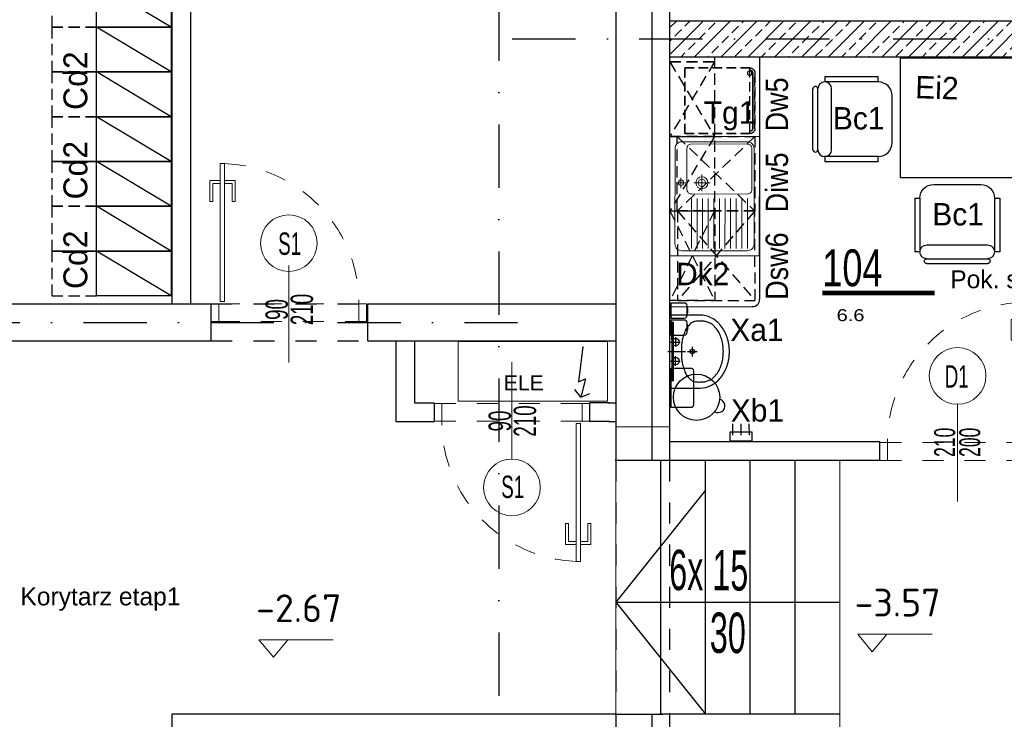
# Model space of a CAD drawing. Header units: millimetres. Extents: x 14495 to 271441, y -21035 to 2232.
# Tile 213 of 227: x 86145 to 86805, y 1009 to 1478. Entities that reach past the tile are written whole.
import ezdxf
from ezdxf.enums import TextEntityAlignment as Align

# ---------------------------------------------------------------- set-up
doc = ezdxf.new("R2010")
doc.units = ezdxf.units.MM
for name, pattern in [('0921-PX-TE-20-60$0$0921-X-AR-20-00-FA$0$DASHED2', [0.375, 0.25, -0.125]), ('DASHDOT', [1, 0.5, -0.25, 0, -0.25]), ('DASHED', [28.222222, 14.111111, -14.111111]), ('KRESKOWA2', [0.375, 0.25, -0.125])]:
    doc.linetypes.add(name, pattern=pattern)
for name, color, linetype in [('-- TECH  SYMBOLE', 1, 'Continuous'), ('-- TECH WYPOSAŻENIE', 2, 'Continuous'), ('_1_cienkie', 251, 'Continuous'), ('_A_widok', 1, 'Continuous'), ('_urządzenia_sanit', 1, 'Continuous'), ('a-cienka', 8, 'Continuous'), ('A-POW-NR', 1, 'Continuous'), ('a_HATCH', 9, 'Continuous'), ('A_KOTA', 7, 'Continuous'), ('A_L_PRZEK', 3, 'Continuous'), ('A_L_WIDOK', 1, 'Continuous'), ('A_opis', 1, 'Continuous'), ('A_OSIE', 252, 'DASHDOT'), ('A_PROJEKTOWANE', 3, 'Continuous'), ('A_SC_DZIAlOWE', 4, 'Continuous'), ('SC-PROJEKT', 3, 'Continuous'), ('TECH Meble', 1, 'Continuous'), ('TECH Wyp.drobne', 1, 'Continuous'), ('TRE_w_meble_medic_aranzacja', 1, 'Continuous')]:
    doc.layers.add(name, color=color, linetype=linetype)
for name, color, linetype, lineweight in [('A-DOOR-IDEN', 1, 'Continuous', 18), ('A_ARMATURA', 2, 'Continuous', 5), ('A_KOTY', 42, 'Continuous', 20), ('A_L_CIENKA', 251, 'Continuous', 5), ('A_solid', 252, 'Continuous', 0), ('A_Stolarka_drzwi', 1, 'Continuous', 9), ('M_drzwi', 1, 'Continuous', 5)]:
    doc.layers.add(name, color=color, linetype=linetype, lineweight=lineweight)
doc.layers.add('A-POW', color=2, linetype='Continuous', plot=False)
doc.styles.add('arial-tab', font='arial.ttf')
doc.styles.add('ARIAL1_2', font='arial.ttf', dxfattribs={"width": 1.2})
doc.styles.add('arialce', font='ARIALN.TTF')
doc.styles.add('AVAL', font='txt')
doc.styles.add('cent', font='swissel.ttf')
doc.styles.add('cg', font='GOTHIC.TTF')
doc.styles.add('iso', font='isocpeur.ttf', dxfattribs={"width": 1.2})
doc.styles.add('ROMANS', font='romans', dxfattribs={"width": 0.6})
doc.styles.add('switz721ltexbt', font='swissel.ttf')

# ---------------------------------------------------------------- blocks, each defined once
blk = doc.blocks.new('*U1998')
at = {"color": 1, "linetype": 'KRESKOWA2', "ltscale": 30}
blk.add_lwpolyline([(-20, 50), (-20, 80), (10, 80), (10, 50)], close=True, dxfattribs=at)
at = {"color": 2}
blk.add_lwpolyline([(10, 0), (10, 50), (-20, 50), (-20, 0)], close=True, dxfattribs=at)
at = {"color": 1}
blk.add_lwpolyline([(10, 0), (-20, 50)], dxfattribs=at)
blk = doc.blocks.new('DRZWI Z OSCIEZNICA NIEOKALAJACA 90')
at = {"linetype": 'DASHED'}
for p, q in [((-12, 5), (-12, 99)), ((0, 5), (0, 99))]:
    blk.add_line(p, q, dxfattribs=at)
at = {"ltscale": 0.05}
blk.add_line((-39.5, 52), (25.59, 52), dxfattribs=at)
for points in [[(-12, 99), (-12, 104), (0, 104), (0, 99)], [(93.91, 9.01), (1.43, 9.01), (1.43, 6.01), (93.91, 6.01)], [(-12, 0), (-12, 5), (0, 5), (0, 0)]]:
    blk.add_lwpolyline(points, close=True)
for points in [[(82.48, 9.01), (82.48, 16.01), (68.48, 16.01), (68.48, 14.01), (80.48, 14.01), (80.48, 9.01)], [(82.48, 6.01), (82.48, -0.99), (68.48, -0.99), (68.48, 1.01), (80.48, 1.01), (80.48, 6.01)]]:
    blk.add_lwpolyline(points)
at = {"linetype": 'DASHED'}
blk.add_arc((0, 5), 94, 2.44751, 90, dxfattribs=at)
blk = doc.blocks.new('KOTA')
for p, q in [((0, 0), (-11.77, 14.19)), ((-11.77, 14.19), (16.2, 14.19)), ((0, 0), (11.77, 14.19)), ((16.2, 14.19), (48.6, 14.19))]:
    blk.add_line(p, q)
at = {"layer": 'A_KOTA', "color": 6, "style": 'AVAL'}
blk.add_attdef('%%P0,00', (-11.32, 18.66), '', height=14.4, dxfattribs=at)
blk = doc.blocks.new('POW')
at = {"const_width": 5}
blk.add_lwpolyline([(125.3, 0), (0, 0)], dxfattribs=at)
at = {"style": 'switz721ltexbt'}
blk.add_attdef('001', (-1.8, 12.3), '', height=41.2, dxfattribs=at)
blk = doc.blocks.new('SSCVCFDSS')
blk.add_line((0, 50.02), (0, 0))
blk.add_circle((0, -19), 19)
at = {"style": 'ROMANS', "text_generation_flag": 4, "width": 0.6}
blk.add_attdef('FD1-8', text='', height=13, rotation=270, dxfattribs=at).set_placement((6.15, 55.19), align=Align.RIGHT)
for tag, p in [('200', (8.16, 25.47)), ('90', (-8.71, 25.47))]:
    blk.add_attdef(tag, text='', height=13, rotation=270, dxfattribs=at).set_placement(p, align=Align.MIDDLE)
blk.add_attdef('AL6C', text='', height=13, dxfattribs=at).set_placement((-0.56, -18.64), align=Align.MIDDLE)
blk = doc.blocks.new('ZMYWAK_JEDNOK')
for p, q in [((415, 520), (750, 520)), ((415, 482.5), (750, 482.5)), ((415, 445), (750, 445)), ((415, 407.5), (750, 407.5)), ((415, 370), (750, 370)), ((415, 332.5), (750, 332.5)), ((310, 270), (310, 160)), ((415, 295), (750, 295)), ((365, 215), (255, 215)), ((415, 257.5), (750, 257.5)), ((415, 220), (750, 220)), ((415, 182.5), (750, 182.5)), ((415, 145), (750, 145)), ((343, 75), (277, 75)), ((310, 42), (310, 108))]:
    blk.add_line(p, q)
blk.add_lwpolyline([(800, 0), (800, 600), (0, 600), (0, 0)], close=True)
for points in [[(765, 80), (765, 520, 0.414214), (720, 565), (80, 565, 0.414214), (35, 520), (35, 80, 0.414214), (80, 35), (720, 35, 0.414214)], [(355, 550), (80, 550, 0.414214), (50, 520), (50, 145, 0.414214), (80, 115), (355, 115, 0.414214), (385, 145), (385, 520, 0.414214)]]:
    blk.add_lwpolyline(points, format="xyb", close=True)
for centre, radius in [((310, 215), 40), ((310, 215), 25), ((310, 75), 18)]:
    blk.add_circle(centre, radius)
blk = doc.blocks.new('mała lodówka')
at = {"layer": '-- TECH WYPOSAŻENIE', "color": 2, "linetype": '0921-PX-TE-20-60$0$0921-X-AR-20-00-FA$0$DASHED2', "ltscale": 25}
blk.add_line((-22, 43.5), (22, 43.5), dxfattribs=at)
at = {"layer": '-- TECH WYPOSAŻENIE', "color": 1, "ltscale": 25}
for p, q in [((-18.5, 45.56), (18.5, 45.56)), ((18.5, 45.56), (-18.5, 45.56))]:
    blk.add_line(p, q, dxfattribs=at)
at = {"layer": '-- TECH WYPOSAŻENIE', "color": 2, "linetype": '0921-PX-TE-20-60$0$0921-X-AR-20-00-FA$0$DASHED2', "ltscale": 25}
for points in [[(22, 43.5), (22, 0), (-22, 0), (-22, 43.5, -0.414214), (-18.5, 47), (18.5, 47, -0.414214)], [(-22, 43.5), (-22, 0), (22, 0), (22, 43.5, 0.414214), (18.5, 47), (-18.5, 47, 0.414214)]]:
    blk.add_lwpolyline(points, format="xyb", close=True, dxfattribs=at)
at = {"layer": '-- TECH WYPOSAŻENIE', "color": 1, "ltscale": 25}
blk.add_circle((18.5, 43.5), 1.54, dxfattribs=at)
for centre, start, end in [((-18.5, 43.5), 90, 180), ((-18.5, 43.5), 90.00079, 180.00079), ((18.5, 43.5), 360, 90), ((18.5, 43.5), 0.00079, 90.00079)]:
    blk.add_arc(centre, 2.06, start, end, dxfattribs=at)
blk = doc.blocks.new('K.1.1')
at = {"color": 2}
for p, q in [((-20.38, 53), (20.38, 53)), ((-20.38, 49.77), (20.38, 49.77)), ((-28.5, 9.23), (-28.5, 45.15)), ((-25, 45.15), (-28.5, 45.15)), ((-25, 9.23), (-25, 45.15)), ((-20.38, 40.54), (20.38, 40.54)), ((25, 9.23), (25, 45.15)), ((28.5, 45.15), (25, 45.15)), ((28.5, 9.23), (28.5, 45.15)), ((-28.5, 9.23), (-25, 9.23)), ((25, 9.23), (28.5, 9.23)), ((-15.77, 0), (15.77, 0))]:
    blk.add_line(p, q, dxfattribs=at)
for centre, radius, start, end in [((-20.38, 51.38), 1.62, 90, 270), ((20.38, 51.38), 1.62, 270, 90), ((-20.38, 45.15), 4.62, 90, 270), ((20.38, 45.15), 4.62, 270, 90), ((-15.77, 9.23), 9.23, 180, 270), ((15.77, 9.23), 9.23, 270, 0)]:
    blk.add_arc(centre, radius, start, end, dxfattribs=at)
at = {"style": 'ROMANS', "flags": 1}
for tag, p in [('OPIS', (-154.94, 45.65)), ('WYMIARY', (-154.7, 27.93)), ('PRODUCENT', (-155.26, 9.38)), ('TYP', (-155.26, -12.3))]:
    blk.add_attdef(tag, p, '', height=10, dxfattribs=at)
blk = doc.blocks.new('wieszak krótki')
at = {"color": 2, "linetype": 'Continuous'}
for p, q in [((-1.58, 19.5), (-9.16, 19.5)), ((-1.58, 14), (-9.16, 14)), ((-1.58, 8.5), (-9.16, 8.5))]:
    blk.add_line(p, q, dxfattribs=at)
blk.add_lwpolyline([(-3.68, 6.5), (-3.68, 21.5), (2.21, 21.5), (2.21, 6.5)], close=True, dxfattribs=at)
blk = doc.blocks.new('umywalka')
at = {"layer": '_urządzenia_sanit', "color": 2, "linetype": 'Continuous'}
for p, q in [((331482.45, 871398.51), (331462.04, 871398.51)), ((331462.04, 871398.51), (331462.04, 871349.58)), ((331462.7, 871380.42), (331469.16, 871380.42)), ((331465.93, 871383.65), (331465.93, 871377.19)), ((331460.8, 871374.04), (331472.71, 871374.04)), ((331474.04, 871374.04), (331480.5, 871374.04)), ((331477.27, 871370.82), (331477.27, 871377.27)), ((331462.7, 871367.67), (331469.16, 871367.67)), ((331465.93, 871364.44), (331465.93, 871370.9)), ((331462.04, 871349.58), (331482.45, 871349.58))]:
    blk.add_line(p, q, dxfattribs=at)
for centre, radius in [((331465.93, 871380.42), 2.5), ((331477.27, 871374.04), 1.5), ((331465.93, 871367.67), 2.5)]:
    blk.add_circle(centre, radius, dxfattribs=at)
for centre, radius, start, end in [((331482.45, 871382.64), 15.87, 62.69109, 90), ((331483.43, 871383.56), 11.77, 135.44667, 141.62429), ((331486.24, 871380.79), 15.71, 130.0998, 135.44667), ((331483.15, 871384.46), 10.92, 123.1945, 130.0998), ((331479.37, 871390.23), 4.02, 111.79855, 123.1945), ((331479.17, 871390.73), 3.48, 101.20081, 111.79855), ((331482.2, 871375.47), 19.04, 96.67534, 101.20081), ((331481.63, 871380.31), 14.16, 90.00441, 96.67534), ((331481.63, 871356.57), 37.9, 85.92795, 90.00441), ((331483.49, 871382.66), 11.75, 74.20799, 85.92795), ((331482.48, 871379.1), 15.45, 63.9928, 74.20799), ((331485.42, 871385.12), 8.75, 46.19236, 63.9928), ((331480.31, 871378.49), 20.54, 38.73721, 62.69109), ((331478.68, 871378.1), 18.48, 33.96875, 46.19236), ((331476.95, 871375.8), 24.84, 18.38111, 38.73721), ((331540.18, 871362.69), 72.36, 162.37933, 163.96662), ((331513.86, 871371.05), 44.74, 159.75114, 162.37933), ((331501.13, 871375.75), 31.17, 156.60224, 159.75114), ((331481.83, 871384.1), 10.15, 148.38399, 156.60224), ((331485.96, 871381.56), 14.99, 141.62429, 148.38399), ((331476.09, 871376.35), 21.61, 24.78058, 33.96875), ((331475.72, 871376.18), 22.01, 15.67749, 24.78058), ((331496.08, 871375.82), 26.18, 173.7185, 177.74026), ((331844.52, 871337.47), 376.71, 173.26211, 173.7185), ((331473.33, 871381.32), 2.94, 168.09641, 173.26211), ((331480.91, 871379.72), 10.69, 163.96662, 168.09641), ((331468.42, 871374.13), 29.6, 7.7962, 15.67749), ((331467.78, 871374.04), 30.24, 0, 7.7962), ((331471.67, 871374.04), 30.41, 0, 18.38111), ((331531.1, 871374.44), 61.22, 177.74026, 180.36982), ((331531.1, 871373.65), 61.22, 179.63018, 182.25974), ((331467.78, 871374.04), 30.24, 352.2038, 0), ((331471.67, 871374.04), 30.41, 341.61889, 0), ((331496.08, 871372.27), 26.18, 182.25974, 186.2815), ((331844.52, 871410.62), 376.71, 186.2815, 186.73789), ((331473.33, 871366.77), 2.94, 186.73789, 191.90359), ((331480.91, 871368.37), 10.69, 191.90359, 196.03338), ((331540.18, 871385.4), 72.36, 196.03338, 197.62067), ((331475.72, 871371.91), 22.01, 335.21942, 344.32251), ((331468.42, 871373.96), 29.6, 344.32251, 352.2038), ((331513.86, 871377.04), 44.74, 197.62067, 200.24886), ((331501.13, 871372.34), 31.17, 200.24886, 203.39776), ((331481.83, 871363.99), 10.15, 203.39776, 211.61601), ((331485.96, 871366.53), 14.99, 211.61601, 218.37571), ((331478.68, 871369.99), 18.48, 313.80764, 326.03125), ((331476.09, 871371.74), 21.61, 326.03125, 335.21942), ((331476.95, 871372.29), 24.84, 321.26279, 341.61889), ((331483.43, 871364.53), 11.77, 218.37571, 224.55333), ((331486.24, 871367.3), 15.71, 224.55333, 229.9002), ((331483.15, 871363.63), 10.92, 229.9002, 236.8055), ((331479.37, 871357.86), 4.02, 236.8055, 248.20145), ((331479.17, 871357.36), 3.48, 248.20145, 258.79919), ((331482.2, 871372.62), 19.04, 258.79919, 263.32466), ((331481.63, 871367.78), 14.16, 263.32466, 269.99559), ((331481.63, 871391.52), 37.9, 269.99559, 274.07205), ((331483.49, 871365.43), 11.75, 274.07205, 285.79201), ((331482.48, 871368.99), 15.45, 285.79201, 296.0072), ((331485.42, 871362.97), 8.75, 296.0072, 313.80764), ((331480.31, 871369.6), 20.54, 297.30891, 321.26279), ((331482.45, 871365.45), 15.87, 270, 297.30891)]:
    blk.add_arc(centre, radius, start, end, dxfattribs=at)

msp = doc.modelspace()

# ---------------------------------------------------------------- hatches: boundary and pattern name
at = {"layer": 'a_HATCH', "linetype": 'Continuous', "lineweight": 13}
h = msp.add_hatch(dxfattribs=at)
h.set_pattern_fill('ANSI33', color=256, scale=2, style=0)
h.set_pattern_definition([(45, (-1680.873, -1782.056), (-8.9802561, 8.9802561), []), (45, (-1671.893, -1782.056), (-8.9802561, 8.9802561), [6.35, -3.175])])
h.paths.add_polyline_path([(86580.29, 1476.74), (86580.29, 1452.74), (86894.79, 1452.74), (86894.79, 1182.24), (86928.79, 1182.24), (86928.79, 1207.21), (86919.79, 1207.21), (86919.79, 1452.74), (87089.79, 1452.74), (87089.79, 1207.24), (87048.79, 1207.24), (87048.79, 1182.24), (87114.79, 1182.24), (87114.79, 1452.74), (87471.72, 1452.74), (87471.72, 1476.74)])

# ---------------------------------------------------------------- linework, layer by layer
at = {"layer": '-- TECH WYPOSAŻENIE', "color": 1, "linetype": 'KRESKOWA2', "ltscale": 30}
for p, q in [((86610.4, 1452.74), (86610.48, 1289.4)), ((86580.3, 1449.23), (86610.3, 1449.26)), ((86610.3, 1449.26), (86580.3, 1449.23)), ((86580.34, 1449.25), (86610.39, 1399.28)), ((86610.34, 1449.28), (86580.39, 1399.25)), ((86580.39, 1399.25), (86610.39, 1399.28)), ((86610.39, 1399.28), (86580.39, 1399.25)), ((86610.38, 1399.29), (86580.44, 1349.25)), ((86580.44, 1349.38), (86610.44, 1349.4)), ((86580.45, 1349.38), (86610.5, 1289.4)), ((86610.44, 1349.4), (86580.5, 1289.38)), ((86610.48, 1289.4), (86580.48, 1289.38))]:
    msp.add_line(p, q, dxfattribs=at)
at = {"layer": '-- TECH WYPOSAŻENIE', "color": 252, "linetype": 'KRESKOWA2', "ltscale": 30}
for p, q in [((86585.38, 1399.29), (86637.4, 1349.31)), ((86637.38, 1399.3), (86585.4, 1349.28)), ((86585.44, 1349.38), (86637.49, 1289.43)), ((86637.44, 1349.43), (86585.49, 1289.38))]:
    msp.add_line(p, q, dxfattribs=at)
at = {"layer": '-- TECH WYPOSAŻENIE', "color": 2}
msp.add_lwpolyline([(86814.79, 1371.72), (86814.79, 1451.72), (86734.79, 1451.72), (86734.79, 1371.72)], close=True, dxfattribs=at)
at = {"layer": '-- TECH WYPOSAŻENIE', "color": 252, "linetype": 'KRESKOWA2', "ltscale": 30}
for points in [[(86585.38, 1399.29), (86637.38, 1399.3), (86637.4, 1349.31), (86585.4, 1349.28)], [(86637.44, 1349.43), (86585.44, 1349.38), (86585.49, 1289.38), (86637.49, 1289.43)]]:
    msp.add_lwpolyline(points, close=True, dxfattribs=at)
at = {"layer": '_1_cienkie', "linetype": 'DASHED'}
for p, q in [((86273.12, 1287.24), (86378.12, 1287.24)), ((86273.12, 1262.24), (86378.12, 1262.24)), ((86544.29, 1182.29), (86544.29, 1012.29)), ((86580.29, 1182.24), (86580.29, 1012.24))]:
    msp.add_line(p, q, dxfattribs=at)
at = {"layer": '_A_widok'}
for p, q in [((86604.29, 1162.24), (86544.29, 1087.24)), ((86544.29, 1087.24), (86694.29, 1087.24)), ((86544.29, 1087.24), (86604.29, 1012.24))]:
    msp.add_line(p, q, dxfattribs=at)
at = {"layer": '_A_widok', "lineweight": 0}
for points in [[(86438.59, 1221.97), (86538.59, 1221.97), (86538.59, 1261.97), (86438.59, 1261.97), (86438.59, 1221.97)], [(86544.29, 1012.24), (86544.29, 1182.24)], [(86694.29, 1012.24), (86694.29, 1182.24)]]:
    msp.add_lwpolyline(points, dxfattribs=at)
at = {"layer": '_A_widok'}
for points in [[(86574.29, 1012.24), (86574.29, 1182.24)], [(86604.29, 1012.24), (86604.29, 1182.24)], [(86634.29, 1012.24), (86634.29, 1182.24)], [(86664.29, 1012.24), (86664.29, 1182.24)]]:
    msp.add_lwpolyline(points, dxfattribs=at)
at = {"layer": 'a-cienka'}
for p, q in [((86568.29, 1766.74), (86568.29, 1182.24)), ((86568.29, 1012.24), (86568.29, 290.68))]:
    msp.add_line(p, q, dxfattribs=at)
at = {"layer": 'A_L_CIENKA'}
msp.add_line((86544.29, 1204.63), (86580.29, 1204.63), dxfattribs=at)
at = {"layer": 'A_L_PRZEK'}
for p, q in [((86543.79, 1182.29), (86580.29, 1182.29)), ((86544.29, 1012.24), (86575.79, 1012.24))]:
    msp.add_line(p, q, dxfattribs=at)
at = {"layer": 'A_L_WIDOK'}
msp.add_line((86520.75, 1224.66), (86526.7, 1227.06), dxfattribs=at)
msp.add_lwpolyline([(86522.16, 1258.62), (86519.25, 1234.92), (86523.97, 1236.84), (86520.75, 1224.66), (86516.72, 1229.7)], dxfattribs=at)
at = {"layer": 'A_OSIE', "ltscale": 85}
for p, q in [((86465.76, 2088.19), (86465.76, -586.42)), ((86474.79, 1464.74), (88189.76, 1464.74)), ((86474.79, 1464.74), (88189.76, 1464.74)), ((82272.89, 1274.74), (86478.26, 1274.74))]:
    msp.add_line(p, q, dxfattribs=at)
at = {"layer": 'A_PROJEKTOWANE'}
for p, q in [((86580.29, 1778.74), (86580.29, 1182.24)), ((86544.29, 1766.74), (86544.29, 1182.24)), ((86580.29, 1476.74), (87921.58, 1476.74)), ((86580.29, 1452.74), (86894.79, 1452.74)), ((86076.95, 1287.24), (86274.12, 1287.24)), ((86273.12, 1262.24), (86273.12, 1287.24)), ((86378.12, 1262.24), (86378.12, 1287.24)), ((86378.12, 1287.24), (86544.29, 1287.24)), ((86076.95, 1262.24), (86274.12, 1262.24)), ((86378.12, 1262.24), (86544.29, 1262.24)), ((86544.29, 1012.24), (86544.29, 326.68)), ((86580.29, 1012.24), (86580.29, 290.68))]:
    msp.add_line(p, q, dxfattribs=at)
at = {"layer": 'A_SC_DZIAlOWE'}
for p, q in [((86246.79, 1742.74), (86246.79, 1287.24)), ((86259.29, 1742.74), (86259.29, 1287.24)), ((86396.79, 1262.24), (86396.79, 1208.24)), ((86409.29, 1262.24), (86409.29, 1220.74)), ((86409.29, 1220.74), (86422.58, 1220.74)), ((86422.58, 1220.74), (86422.58, 1208.24)), ((86539.88, 1220.74), (86526.58, 1220.74)), ((86526.58, 1220.74), (86526.58, 1208.24)), ((86539.29, 1220.74), (86544.29, 1220.74)), ((86396.79, 1208.24), (86409.29, 1208.24)), ((86409.29, 1208.24), (86422.58, 1208.24)), ((86539.88, 1208.24), (86526.58, 1208.24)), ((86539.29, 1208.24), (86544.29, 1208.24)), ((86721.21, 1194.74), (86580.29, 1194.74)), ((86721.21, 1182.24), (86721.21, 1194.74)), ((86721.21, 1182.24), (86580.29, 1182.24)), ((86544.29, 1012.29), (86246.79, 1012.29)), ((86246.79, 1012.29), (86246.79, 987.79)), ((86694.29, 1012.24), (86573.79, 1012.24))]:
    msp.add_line(p, q, dxfattribs=at)
at = {"layer": 'A_solid', "linetype": 'Continuous'}
msp.add_line((86694.29, 1012.24), (86694.29, 999.74), dxfattribs=at)
at = {"layer": 'SC-PROJEKT', "color": 2, "linetype": 'Continuous', "lineweight": -3}
for p, q in [((86640.48, 1452.74), (86640.57, 1290.26)), ((86640.48, 1452.74), (86640.57, 1290.26)), ((86580.28, 1285.24), (86635.57, 1285.26)), ((86580.28, 1285.24), (86635.57, 1285.26))]:
    msp.add_line(p, q, dxfattribs=at)
msp.add_arc((86635.57, 1290.26), 5, 270.01995, 0.01822, dxfattribs=at)
msp.add_arc((86635.57, 1290.26), 5, 270.01995, 0.01822, dxfattribs=at)
at = {"layer": 'TECH Wyp.drobne', "color": 1}
for points in [[(86591.81, 1285.9), (86591.81, 1279.4, -0.414214), (86589.81, 1277.4), (86581.31, 1277.41), (86581.31, 1287.91), (86589.81, 1287.9, -0.414214)], [(86591.81, 1285.9), (86591.81, 1279.4, -0.414214), (86589.81, 1277.4), (86581.31, 1277.41), (86581.31, 1287.91), (86589.81, 1287.9, -0.414214)], [(86591.81, 1274.5), (86591.81, 1268, -0.414214), (86589.81, 1266), (86581.31, 1266), (86581.31, 1276.5), (86589.81, 1276.5, -0.414214)], [(86591.81, 1274.5), (86591.81, 1268, -0.414214), (86589.81, 1266), (86581.31, 1266), (86581.31, 1276.5), (86589.81, 1276.5, -0.414214)], [(86596.3, 1242.12), (86596.29, 1219.62, -0.414214), (86594.29, 1217.63), (86581.29, 1217.63), (86581.3, 1244.13), (86594.3, 1244.13, -0.414214)]]:
    msp.add_lwpolyline(points, format="xyb", close=True, dxfattribs=at)
for points in [[(86591.81, 1284.2), (86591.81, 1281.1), (86592.36, 1281.1), (86592.36, 1284.2)], [(86591.81, 1284.2), (86591.81, 1281.1), (86592.36, 1281.1), (86592.36, 1284.2)], [(86591.81, 1272.8), (86591.81, 1269.7), (86592.36, 1269.7), (86592.36, 1272.8)], [(86591.81, 1272.8), (86591.81, 1269.7), (86592.36, 1269.7), (86592.36, 1272.8)]]:
    msp.add_lwpolyline(points, close=True, dxfattribs=at)
at = {"layer": 'TECH Wyp.drobne', "color": 1, "const_width": 2}
msp.add_lwpolyline([(86582.31, 1235.17), (86582.3, 1275.17)], dxfattribs=at)
msp.add_lwpolyline([(86582.31, 1235.17), (86582.3, 1275.17)], dxfattribs=at)
at = {"layer": 'TECH Wyp.drobne', "color": 1}
msp.add_circle((86598.33, 1224.55), 15.5, dxfattribs=at)
msp.add_circle((86598.33, 1224.55), 15.5, dxfattribs=at)
msp.add_arc((86612.72, 1218.78), 4.56, 239.71737, 76.6238, dxfattribs=at)
msp.add_arc((86612.72, 1218.78), 4.56, 239.71737, 76.6238, dxfattribs=at)

# ---------------------------------------------------------------- block references
at = {"layer": '-- TECH WYPOSAŻENIE', "xscale": -1, "rotation": 90.01991494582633}
msp.add_blockref('wieszak krótki', (86642.18, 1197.47), dxfattribs=at)
at = {"layer": 'A-DOOR-IDEN', "color": 2, "xscale": -1, "rotation": 270.0552439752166}
msp.add_blockref('mała lodówka', (86590.44, 1423.19), dxfattribs=at)
msp.add_blockref('mała lodówka', (86590.44, 1423.19), dxfattribs=at)
at = {"layer": 'A-POW-NR'}
ref = msp.add_blockref('POW', (86682.6, 1294.41), dxfattribs=dict(at, xscale=0.6, yscale=0.6, zscale=0.6))
ref.add_attrib('88,88', '6.6', dxfattribs={"layer": 'A-POW', "height": 8, "style": 'ARIAL1_2', "width": 1.2}).set_placement((86710.82, 1275.56), align=Align.RIGHT)
ref.add_attrib('POKOJ', 'Pok. socjalny', (86768.27, 1297.62), dxfattribs={"layer": 'A-POW', "height": 12, "style": 'arialce', "width": 1.2})
ref.add_attrib('001', '104', (86682.6, 1298.92), dxfattribs={"layer": '0', "height": 24.71, "style": 'switz721ltexbt', "width": 0.7})
ref = msp.add_blockref('POW', (86059.58, 1081.88), dxfattribs=dict(at, xscale=0.6, yscale=0.6, zscale=0.6))
ref.add_attrib('88,88', '23.4', dxfattribs={"layer": 'A-POW', "height": 8, "style": 'ARIAL1_2', "width": 1.2}).set_placement((86087.8, 1063.03), align=Align.RIGHT)
ref.add_attrib('POKOJ', 'Korytarz etap1', (86145.26, 1085.09), dxfattribs={"layer": 'A-POW', "height": 12, "style": 'arialce', "width": 1.2})
ref.add_attrib('001', '116a', (86059.58, 1086.4), dxfattribs={"layer": '0', "height": 24.71, "style": 'switz721ltexbt', "width": 0.7})
at = {"layer": 'A_ARMATURA', "ltscale": 0.05, "xscale": 0.09999999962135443, "yscale": 0.09999999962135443, "zscale": 0.09999999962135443, "rotation": 269.9851948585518}
msp.add_blockref('ZMYWAK_JEDNOK', (86580.39, 1399.25), dxfattribs=at)
at = {"layer": 'A_ARMATURA', "ltscale": 0.05, "rotation": 0.0114584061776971}
msp.add_blockref('umywalka', (-244707.48, -870185.15), dxfattribs=at)
at = {"layer": 'A_KOTY'}
ref = msp.add_blockref('KOTA', (86716.01, 1054.02), dxfattribs=dict(at, xscale=0.8250000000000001, yscale=0.8250000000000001, zscale=0.8250000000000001))
ref.add_attrib('001', '-3.57', dxfattribs={"layer": '0', "lineweight": -3, "height": 18.562, "style": 'iso'}).set_placement((86733, 1077.63), align=Align.CENTER)
ref = msp.add_blockref('KOTA', (86314.78, 1050.3), dxfattribs=dict(at, xscale=0.8250000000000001, yscale=0.8250000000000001, zscale=0.8250000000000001))
ref.add_attrib('001', '-2.67', dxfattribs={"layer": '0', "lineweight": -3, "height": 18.562, "style": 'iso'}).set_placement((86331.78, 1073.9), align=Align.CENTER)
at = {"layer": 'A_Stolarka_drzwi', "xscale": -1}
for p, rotation in [((86273.12, 1287.24), 270.0000000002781), ((86526.58, 1208.45), 90.00000000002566)]:
    msp.add_blockref('DRZWI Z OSCIEZNICA NIEOKALAJACA 90', p, dxfattribs=dict(at, rotation=rotation))
at = {"layer": 'A_Stolarka_drzwi', "rotation": 89.99999999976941}
msp.add_blockref('DRZWI Z OSCIEZNICA NIEOKALAJACA 90', (86825.21, 1194.24), dxfattribs=at)
at = {"layer": 'M_drzwi'}
ref = msp.add_blockref('SSCVCFDSS', (86325.12, 1308.82), dxfattribs=dict(at, rotation=180))
ref.add_attrib('90', '210', dxfattribs={"layer": '0', "height": 15, "rotation": 90, "style": 'cent', "width": 0.6}).set_placement((86333.83, 1283.36), align=Align.MIDDLE)
ref.add_attrib('200', '90', dxfattribs={"layer": '0', "height": 15, "rotation": 90, "style": 'cent', "width": 0.6}).set_placement((86316.97, 1283.36), align=Align.MIDDLE)
ref.add_attrib('AL6C', 'S1', dxfattribs={"layer": '0', "height": 15, "style": 'arial-tab', "width": 0.6}).set_placement((86325.68, 1327.47), align=Align.MIDDLE)
ref = msp.add_blockref('SSCVCFDSS', (86773.21, 1219.83), dxfattribs=dict(at, xscale=-1, rotation=180))
ref.add_attrib('90', '210', dxfattribs={"layer": '0', "height": 14, "rotation": 90, "style": 'arial-tab', "width": 0.6}).set_placement((86764.5, 1194.36), align=Align.MIDDLE)
ref.add_attrib('200', '200', dxfattribs={"layer": '0', "height": 14, "rotation": 90, "style": 'arial-tab', "width": 0.6}).set_placement((86781.36, 1194.36), align=Align.MIDDLE)
ref.add_attrib('AL6C', 'D1', dxfattribs={"layer": '0', "height": 15, "style": 'arial-tab', "width": 0.6}).set_placement((86772.65, 1238.47), align=Align.MIDDLE)
ref = msp.add_blockref('SSCVCFDSS', (86474.58, 1183.15), dxfattribs=dict(at, xscale=-1, rotation=359.9999999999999))
ref.add_attrib('90', '210', dxfattribs={"layer": '0', "height": 15, "rotation": 90, "style": 'cent', "width": 0.6}).set_placement((86483.29, 1208.62), align=Align.MIDDLE)
ref.add_attrib('200', '90', dxfattribs={"layer": '0', "height": 15, "rotation": 90, "style": 'cent', "width": 0.6}).set_placement((86466.43, 1208.62), align=Align.MIDDLE)
ref.add_attrib('AL6C', 'S1', dxfattribs={"layer": '0', "height": 15, "style": 'arial-tab', "width": 0.6}).set_placement((86475.14, 1164.51), align=Align.MIDDLE)
at = {"layer": 'TECH Meble', "rotation": 90.0000000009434}
msp.add_blockref('K.1.1', (86729.32, 1410.82), dxfattribs=at)
msp.add_blockref('K.1.1', (86729.32, 1410.82), dxfattribs=at)
at = {"layer": 'TECH Meble', "xscale": -1, "rotation": 180}
msp.add_blockref('K.1.1', (86772.96, 1367.12), dxfattribs=at)
msp.add_blockref('K.1.1', (86772.96, 1367.12), dxfattribs=at)
at = {"layer": 'TRE_w_meble_medic_aranzacja', "xscale": -1, "rotation": 90.00000050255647}
for p in [(86246.29, 1482.53), (86246.29, 1452.53), (86246.29, 1422.53), (86246.29, 1392.53), (86246.29, 1362.53), (86246.28, 1332.53), (86246.29, 1302.53)]:
    msp.add_blockref('*U1998', p, dxfattribs=at)

# ---------------------------------------------------------------- texts
at = {"layer": '-- TECH  SYMBOLE', "color": 1, "style": 'cg'}
for s, height, rotation, p in [('Cd2', 16, 90, (86190.12, 1417.07)), ('Ei2', 15, 358.09757, (86744.65, 1424.97)), ('Ei2', 15, 358.09757, (86744.65, 1424.97)), ('Tg1', 15, 0.05201, (86603.18, 1407.79)), ('Tg1', 15, 0.05201, (86603.18, 1407.79)), ('Cd2', 16, 90, (86190.12, 1357.07)), ('Cd2', 16, 90, (86190.11, 1297.07)), ('Dk2', 15, 0.01995, (86584.61, 1299.63)), ('Dk2', 15, 0.01995, (86584.61, 1299.63)), ('Xa1', 15, 0.0205, (86620.92, 1262.22)), ('Xa1', 15, 0.0205, (86620.92, 1262.22)), ('Xb1', 15, 359.94246, (86621.25, 1208.25))]:
    msp.add_text(s, height=height, rotation=rotation, dxfattribs=at).set_placement(p)
at = {"layer": '-- TECH  SYMBOLE', "color": 1, "style": 'cg', "width": 0.9}
for s, p in [('Dw5', (86659.56, 1402.71)), ('Dw5', (86659.56, 1402.71)), ('Diw5', (86659.66, 1348.45)), ('Diw5', (86659.66, 1348.45)), ('Dsw6', (86659.56, 1289.85)), ('Dsw6', (86659.56, 1289.85))]:
    msp.add_text(s, height=15, rotation=89.9795, dxfattribs=at).set_placement(p)
at = {"layer": '-- TECH  SYMBOLE', "color": 1, "style": 'cg'}
for p in [(86689.65, 1403.99), (86689.65, 1403.99), (86756.29, 1339.68), (86756.29, 1339.68)]:
    msp.add_text('Bc1', height=15, dxfattribs=at).set_placement(p)
at = {"layer": 'A_L_WIDOK', "style": 'arial-tab'}
msp.add_text('ELE', height=10.157, dxfattribs=at).set_placement((86469.13, 1229.16))
at = {"layer": 'A_opis', "ltscale": 0.7, "char_height": 27, "width": 351.2712, "attachment_point": 3, "rotation": 359.59013, "style": 'arialce'}
for s, insert in [('{\\fArial Narrow|b0|i0|c238|p34;\\W0.7;6x \\fArial Narrow|b0|i0|c0|p34;15}', (86633.09, 1122)), ('{\\W0.7;30}', (86631.42, 1080.12))]:
    msp.add_mtext(s, dxfattribs=dict(at, insert=insert))

doc.saveas('drawing.dxf')
